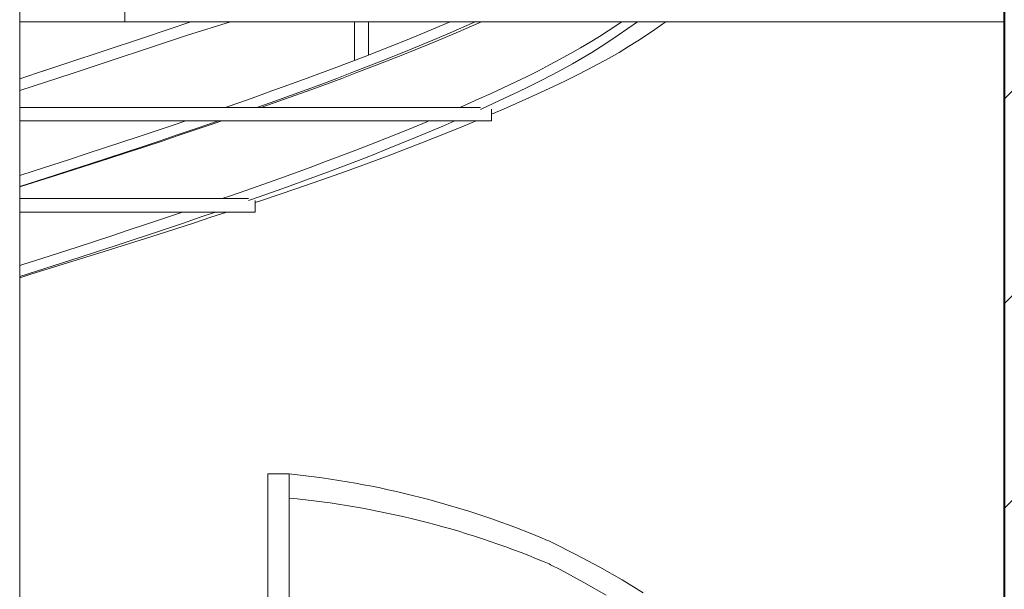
# Model space of a CAD drawing. Header units: centimetres. Extents: x 13236 to 130629, y -361 to 3059.
# Tile 47 of 71: x 77042 to 77226, y 682 to 789. Entities that reach past the tile are written whole.
import ezdxf

# ---------------------------------------------------------------- set-up
doc = ezdxf.new("R2010")
doc.units = ezdxf.units.CM
doc.header["$MEASUREMENT"] = 0
for name, color, linetype, lineweight in [('0_Nr_pióra__103', 7, 'Continuous', 5), ('inw_schody zewnętrzne_Nr_pióra__1', 7, 'Continuous', 13), ('inw_schody zewnętrzne_Nr_pióra__27', 7, 'Continuous', 40)]:
    doc.layers.add(name, color=color, linetype=linetype, lineweight=lineweight)

msp = doc.modelspace()

# ---------------------------------------------------------------- hatches: boundary and pattern name
at = {"layer": 'inw_schody zewnętrzne_Nr_pióra__1', "linetype": 'Continuous'}
h = msp.add_hatch(dxfattribs=at)
h.set_pattern_fill('Bloczki_ceramiczne_0004', color=256, style=0, pattern_type=2)
h.set_pattern_definition([(45, (73973.137, 422.665), (-19.09188, 19.09188), [])])
h.paths.add_polyline_path([(77242.85, 806.31), (77226.31, 806.31), (77226.31, 422.31), (77242.85, 422.31), (77281.28, 422.31), (77332.09, 422.31), (77403.14, 422.31), (77432.03, 422.31), (77432.03, 806.31), (77403.14, 806.31), (77332.09, 806.31), (77281.28, 806.31)])

# ---------------------------------------------------------------- linework, layer by layer
at = {"layer": '0_Nr_pióra__103', "linetype": 'Continuous'}
for p, q in [((77042.49, 592.31), (77042.49, 816.73)), ((77062.11, 803.9), (77062.11, 788.31)), ((77042.49, 788.31), (77226.31, 788.31)), ((77065.57, 785.33), (77074.43, 788.31)), ((77073.82, 785.81), (77081.83, 788.31)), ((77104.99, 781.07), (77104.99, 788.31)), ((77107.61, 782.09), (77107.61, 788.31)), ((77117.39, 786.01), (77122.85, 788.31)), ((77122.83, 786.25), (77127.52, 788.31)), ((77123.98, 786.25), (77128.73, 788.31)), ((77152.38, 786.61), (77154.91, 788.31)), ((77154.24, 785.78), (77157.8, 788.31)), ((77159.52, 785.78), (77161.09, 786.84)), ((77161.09, 786.84), (77162.57, 787.91)), ((77162.57, 787.91), (77163.11, 788.31)), ((77058.46, 782.95), (77065.57, 785.33)), ((77066.73, 783.43), (77073.82, 785.81)), ((77112.18, 783.89), (77114.81, 784.95)), ((77114.81, 784.95), (77117.39, 786.01)), ((77117.83, 784.12), (77120.36, 785.19)), ((77118.93, 784.12), (77121.48, 785.19)), ((77120.36, 785.19), (77122.83, 786.25)), ((77121.48, 785.19), (77123.98, 786.25)), ((77149, 784.49), (77150.73, 785.55)), ((77150.73, 785.55), (77152.38, 786.61)), ((77152.66, 784.72), (77154.24, 785.78)), ((77157.88, 784.72), (77159.52, 785.78)), ((77059.54, 781.05), (77066.73, 783.43)), ((77109.5, 782.83), (77112.18, 783.89)), ((77115.26, 783.06), (77117.83, 784.12)), ((77116.33, 783.06), (77118.93, 784.12)), ((77145.34, 782.36), (77147.2, 783.43)), ((77147.2, 783.43), (77149, 784.49)), ((77149.31, 782.59), (77151.02, 783.66)), ((77151.02, 783.66), (77152.66, 784.72)), ((77154.38, 782.59), (77156.17, 783.66)), ((77156.17, 783.66), (77157.88, 784.72)), ((77051.27, 780.57), (77058.46, 782.95)), ((77104.02, 780.7), (77106.78, 781.76)), ((77106.78, 781.76), (77109.5, 782.83)), ((77109.98, 780.94), (77112.64, 782)), ((77110.98, 780.94), (77113.68, 782)), ((77112.64, 782), (77115.26, 783.06)), ((77113.68, 782), (77116.33, 783.06)), ((77141.41, 780.24), (77143.41, 781.3)), ((77143.41, 781.3), (77145.34, 782.36)), ((77145.67, 780.47), (77147.52, 781.53)), ((77147.52, 781.53), (77149.31, 782.59)), ((77150.58, 780.47), (77152.52, 781.53)), ((77152.52, 781.53), (77154.38, 782.59)), ((77046.83, 779.11), (77051.27, 780.57)), ((77052.26, 778.66), (77059.54, 781.05)), ((77098.36, 778.58), (77101.21, 779.64)), ((77101.21, 779.64), (77104.02, 780.7)), ((77104.51, 778.81), (77107.26, 779.87)), ((77105.45, 778.81), (77108.24, 779.87)), ((77107.26, 779.87), (77109.98, 780.94)), ((77108.24, 779.87), (77110.98, 780.94)), ((77139.34, 779.18), (77141.41, 780.24)), ((77143.74, 779.41), (77145.67, 780.47)), ((77148.58, 779.41), (77150.58, 780.47)), ((77042.49, 777.68), (77047.29, 779.26)), ((77042.49, 775.46), (77052.26, 778.66)), ((77095.48, 777.51), (77098.36, 778.58)), ((77098.87, 776.69), (77101.71, 777.75)), ((77099.74, 776.69), (77102.62, 777.75)), ((77101.71, 777.75), (77104.51, 778.81)), ((77102.62, 777.75), (77105.45, 778.81)), ((77135.02, 777.05), (77137.21, 778.11)), ((77137.21, 778.11), (77139.34, 779.18)), ((77139.7, 777.28), (77141.75, 778.34)), ((77141.75, 778.34), (77143.74, 779.41)), ((77144.36, 777.28), (77146.5, 778.34)), ((77146.5, 778.34), (77148.58, 779.41)), ((77089.59, 775.39), (77092.55, 776.45)), ((77092.55, 776.45), (77095.48, 777.51)), ((77095.99, 775.62), (77098.87, 776.69)), ((77096.83, 775.62), (77099.74, 776.69)), ((77130.49, 774.95), (77132.76, 775.99)), ((77132.76, 775.99), (77135.02, 777.05)), ((77135.4, 775.16), (77137.58, 776.22)), ((77137.58, 776.22), (77139.7, 777.28)), ((77139.87, 775.16), (77142.15, 776.22)), ((77142.15, 776.22), (77144.36, 777.28)), ((77083.57, 773.26), (77086.6, 774.33)), ((77086.6, 774.33), (77089.59, 775.39)), ((77090.11, 773.5), (77093.07, 774.56)), ((77090.89, 773.5), (77093.88, 774.56)), ((77093.07, 774.56), (77095.99, 775.62)), ((77093.88, 774.56), (77096.83, 775.62)), ((77128.23, 773.9), (77130.49, 774.95)), ((77130.89, 773.05), (77133.15, 774.09)), ((77133.15, 774.09), (77135.4, 775.16)), ((77135.18, 773.05), (77137.53, 774.09)), ((77137.53, 774.09), (77139.87, 775.16)), ((77042.49, 772.31), (77128.51, 772.31)), ((77047.99, 772.31), (77128.51, 772.31)), ((77080.82, 772.31), (77083.57, 773.26)), ((77086.76, 772.31), (77087.12, 772.44)), ((77087.12, 772.44), (77090.11, 773.5)), ((77087.5, 772.31), (77087.87, 772.44)), ((77087.87, 772.44), (77090.89, 773.5)), ((77124.67, 772.31), (77125.88, 772.84)), ((77125.88, 772.84), (77128.23, 773.9)), ((77128.65, 772.01), (77130.89, 773.05)), ((77132.84, 772.01), (77135.18, 773.05)), ((77128.52, 771.95), (77128.65, 772.01)), ((77130.6, 771.04), (77132.84, 772.01)), ((77130.6, 769.81), (77130.6, 771.97)), ((77130.6, 769.81), (77130.6, 771.97)), ((77042.49, 769.81), (77130.6, 769.81)), ((77047.37, 769.81), (77130.6, 769.81)), ((77067.98, 767.95), (77071.15, 769.01)), ((77071.15, 769.01), (77073.5, 769.81)), ((77074.85, 768.19), (77077.96, 769.25)), ((77075.45, 768.19), (77078.6, 769.25)), ((77077.96, 769.25), (77079.59, 769.81)), ((77078.6, 769.25), (77080.24, 769.81)), ((77113.33, 767.53), (77115.94, 768.59)), ((77115.94, 768.59), (77118.5, 769.65)), ((77118.5, 769.65), (77118.87, 769.81)), ((77118.96, 767.76), (77121.46, 768.83)), ((77121.46, 768.83), (77123.73, 769.81)), ((77122.74, 767.76), (77125.34, 768.83)), ((77125.34, 768.83), (77127.71, 769.81)), ((77061.56, 765.83), (77064.78, 766.89)), ((77064.78, 766.89), (77067.98, 767.95)), ((77068.54, 766.06), (77071.7, 767.12)), ((77069.06, 766.06), (77072.27, 767.12)), ((77071.7, 767.12), (77074.85, 768.19)), ((77072.27, 767.12), (77075.45, 768.19)), ((77110.67, 766.47), (77113.33, 767.53)), ((77113.8, 765.64), (77116.4, 766.7)), ((77116.4, 766.7), (77118.96, 767.76)), ((77117.37, 765.64), (77120.08, 766.7)), ((77120.08, 766.7), (77122.74, 767.76)), ((77055.07, 763.7), (77058.33, 764.76)), ((77058.33, 764.76), (77061.56, 765.83)), ((77062.13, 763.94), (77065.34, 765)), ((77062.58, 763.94), (77065.83, 765)), ((77065.34, 765), (77068.54, 766.06)), ((77065.83, 765), (77069.06, 766.06)), ((77105.22, 764.34), (77107.97, 765.4)), ((77107.97, 765.4), (77110.67, 766.47)), ((77111.15, 764.58), (77113.8, 765.64)), ((77114.61, 764.58), (77117.37, 765.64)), ((77051.8, 762.64), (77055.07, 763.7)), ((77058.9, 762.87), (77062.13, 763.94)), ((77059.31, 762.87), (77062.58, 763.94)), ((77099.6, 762.22), (77102.43, 763.28)), ((77102.43, 763.28), (77105.22, 764.34)), ((77105.72, 762.45), (77108.46, 763.51)), ((77108.46, 763.51), (77111.15, 764.58)), ((77108.94, 762.45), (77111.8, 763.51)), ((77111.8, 763.51), (77114.61, 764.58)), ((77045.2, 760.51), (77048.51, 761.58)), ((77048.51, 761.58), (77051.8, 762.64)), ((77052.37, 760.75), (77055.64, 761.81)), ((77052.71, 760.75), (77056.02, 761.81)), ((77055.64, 761.81), (77058.9, 762.87)), ((77056.02, 761.81), (77059.31, 762.87)), ((77093.82, 760.09), (77096.73, 761.15)), ((77096.73, 761.15), (77099.6, 762.22)), ((77100.11, 760.33), (77102.93, 761.39)), ((77102.93, 761.39), (77105.72, 762.45)), ((77103.1, 760.33), (77106.05, 761.39)), ((77106.05, 761.39), (77108.94, 762.45)), ((77042.49, 759.64), (77045.2, 760.51)), ((77045.78, 758.62), (77049.09, 759.69)), ((77046.05, 758.62), (77049.39, 759.69)), ((77049.09, 759.69), (77052.37, 760.75)), ((77049.39, 759.69), (77052.71, 760.75)), ((77090.87, 759.03), (77093.82, 760.09)), ((77094.34, 758.2), (77097.24, 759.26)), ((77097.09, 758.2), (77100.12, 759.26)), ((77097.24, 759.26), (77100.11, 760.33)), ((77100.12, 759.26), (77103.1, 760.33)), ((77042.49, 757.49), (77046.05, 758.62)), ((77042.49, 757.56), (77045.78, 758.62)), ((77084.87, 756.9), (77087.89, 757.97)), ((77087.89, 757.97), (77090.87, 759.03)), ((77091.4, 757.14), (77094.34, 758.2)), ((77094.03, 757.14), (77097.09, 758.2)), ((77080.28, 755.31), (77081.82, 755.84)), ((77081.82, 755.84), (77084.87, 756.9)), ((77085.41, 755.01), (77088.42, 756.08)), ((77087.79, 755.01), (77090.93, 756.08)), ((77088.42, 756.08), (77091.4, 757.14)), ((77090.93, 756.08), (77094.03, 757.14)), ((77042.49, 755.31), (77085.23, 755.31)), ((77042.49, 755.31), (77085.23, 755.31)), ((77085.23, 754.95), (77085.41, 755.01)), ((77086.45, 754.56), (77087.79, 755.01)), ((77086.45, 752.81), (77086.45, 754.97)), ((77086.45, 752.81), (77086.45, 754.97)), ((77042.49, 752.81), (77086.45, 752.81)), ((77042.49, 752.81), (77086.45, 752.81)), ((77069.33, 751.59), (77072.5, 752.65)), ((77072.5, 752.65), (77072.95, 752.81)), ((77076.19, 751.83), (77079.06, 752.81)), ((77078.19, 751.83), (77081.18, 752.81)), ((77062.94, 749.47), (77066.15, 750.53)), ((77066.15, 750.53), (77069.33, 751.59)), ((77069.9, 749.7), (77073.05, 750.76)), ((77071.64, 749.7), (77074.93, 750.76)), ((77073.05, 750.76), (77076.19, 751.83)), ((77074.93, 750.76), (77078.19, 751.83)), ((77056.45, 747.34), (77059.7, 748.4)), ((77059.7, 748.4), (77062.94, 749.47)), ((77063.5, 747.58), (77066.71, 748.64)), ((77064.98, 747.58), (77068.32, 748.64)), ((77066.71, 748.64), (77069.9, 749.7)), ((77068.32, 748.64), (77071.64, 749.7)), ((77053.19, 746.28), (77056.45, 747.34)), ((77057.03, 745.45), (77060.28, 746.51)), ((77058.24, 745.45), (77061.62, 746.51)), ((77060.28, 746.51), (77063.5, 747.58)), ((77061.62, 746.51), (77064.98, 747.58)), ((77046.6, 744.15), (77049.9, 745.22)), ((77049.9, 745.22), (77053.19, 746.28)), ((77053.76, 744.39), (77057.03, 745.45)), ((77054.84, 744.39), (77058.24, 745.45)), ((77042.49, 742.83), (77043.29, 743.09)), ((77043.29, 743.09), (77046.6, 744.15)), ((77047.19, 742.26), (77050.48, 743.33)), ((77047.99, 742.26), (77051.43, 743.33)), ((77050.48, 743.33), (77053.76, 744.39)), ((77051.43, 743.33), (77054.84, 744.39)), ((77042.49, 740.76), (77043.88, 741.2)), ((77042.49, 740.57), (77044.55, 741.2)), ((77043.88, 741.2), (77047.19, 742.26)), ((77044.55, 741.2), (77047.99, 742.26)), ((77088.84, 592.31), (77088.84, 703.96)), ((77088.84, 703.96), (77092.77, 703.96)), ((77092.77, 699.45), (77092.77, 703.96)), ((77092.77, 592.23), (77092.77, 699.45)), ((77146.3, 688.96), (77142.03, 691.11)), ((77150.78, 686.57), (77146.3, 688.96)), ((77143.39, 686.11), (77141.61, 687.02)), ((77147.81, 683.72), (77143.39, 686.11)), ((77154.97, 684.18), (77150.78, 686.57)), ((77158.87, 681.79), (77154.97, 684.18)), ((77151.95, 681.33), (77147.81, 683.72))]:
    msp.add_line(p, q, dxfattribs=at)
for centre, radius, start, end in [((77075.78, 537.64), 167.19, 67.0304, 84.1665), ((77077.07, 535.03), 165.17, 67.4474, 84.5429), ((77134.39, 675.92), 17, 63.3104, 67.0304), ((77133.89, 671.87), 17, 63.0083, 67.4474)]:
    msp.add_arc(centre, radius, start, end, dxfattribs=at)
at = {"layer": 'inw_schody zewnętrzne_Nr_pióra__27', "linetype": 'Continuous'}
msp.add_line((77226.31, 806.31), (77226.31, 422.31), dxfattribs=at)

doc.saveas('drawing.dxf')
